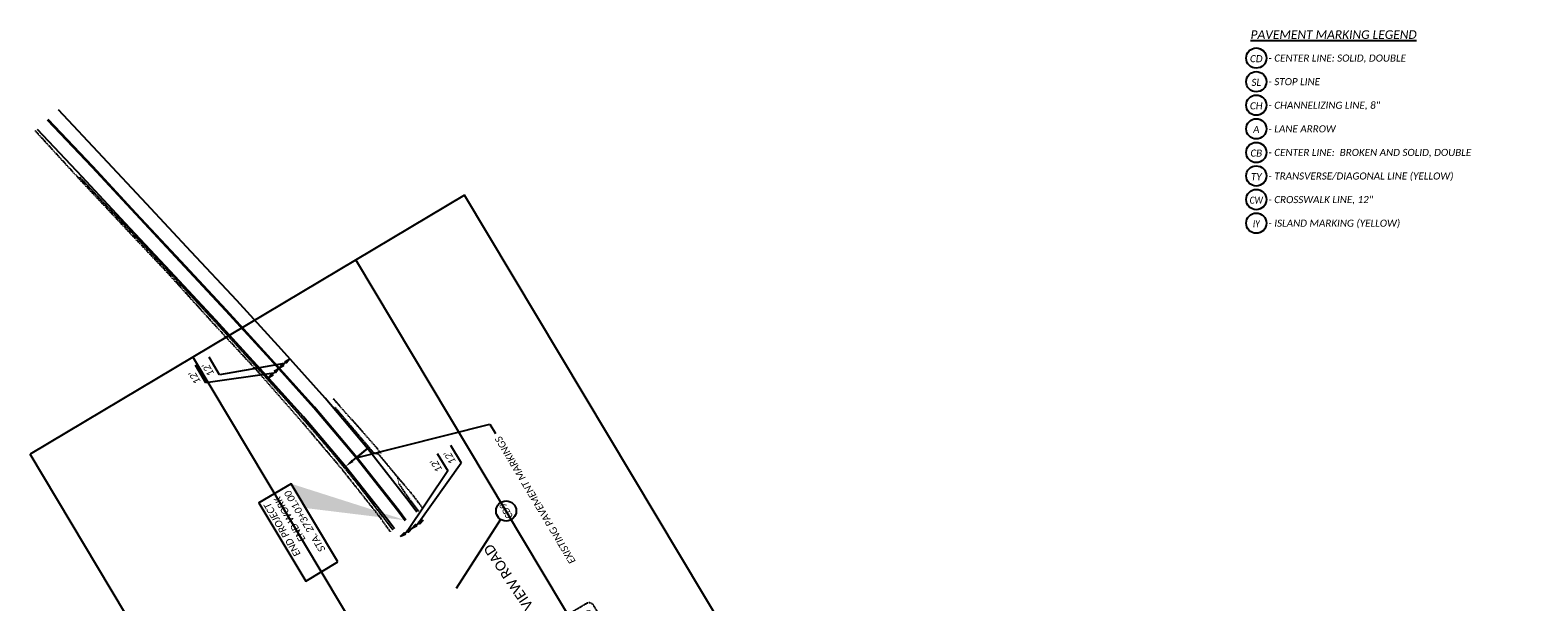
# Model space of a CAD drawing. Header units: feet. Extents: x 2244507 to 2247698, y 591749 to 597163.
# Tile 16 of 18: x 2245177 to 2246370, y 596706 to 597159. Entities that reach past the tile are written whole.
import ezdxf
from ezdxf import colors
from ezdxf.entities.mleader import LeaderData, LeaderLine
from ezdxf.enums import TextEntityAlignment as Align
from ezdxf.math import Vec2, Vec3

# ---------------------------------------------------------------- set-up
doc = ezdxf.new("R2010")
doc.units = ezdxf.units.FT
doc.header["$MEASUREMENT"] = 0
doc.set_wipeout_variables(frame=1)
for name, pattern in [('DGN Style 5', [0.011974, 0.005132, -0.006842]), ('dsolidcl', [0]), ('HIDDEN2', [0.1875, 0.125, -0.0625]), ('OhDOT_USTN3', [0.22, 0.165, -0.055])]:
    doc.linetypes.add(name, pattern=pattern)
for name, color, linetype in [('0_XRef_1', 7, 'Continuous'), ('MT_P_Edge_Line', 7, 'Continuous'), ('PM_P_Text', 7, 'Continuous'), ('PM_X_CL_Double_Solid', 2, 'dsolidcl'), ('PM_X_Edge_Line', 2, 'Continuous'), ('PV_X_EOP', 7, 'OhDOT_USTN3'), ('PV_X_Shoulder_Aggregate', 30, 'DGN Style 5'), ('RD_X_Text', 7, 'Continuous'), ('SH_Text', 7, 'Continuous'), ('SN_X_Public', 3, 'Continuous'), ('TX_P_20', 7, 'Continuous')]:
    doc.layers.add(name, color=color, linetype=linetype)
doc.layers.add('SC_Scratch1', color=7, linetype='Continuous', plot=False)
doc.styles.add('P_Slanted_Normal', font='calibrii.ttf', dxfattribs={"height": 0.14})
doc.styles.add('P_Slanted_Subtitle', font='calibrii.ttf', dxfattribs={"height": 0.17})
doc.styles.add('P_Straight_Title', font='calibri.ttf', dxfattribs={"height": 0.2})
doc.styles.add('Straight-Normal', font='font30.shx', dxfattribs={"height": 0.14})

# ---------------------------------------------------------------- blocks, each defined once
blk = doc.blocks.new('*U1146')
blk.add_wipeout([(-0.199, 0.015), (-0.197, 0.03), (-0.194, 0.047), (-0.19, 0.061), (-0.185, 0.075), (-0.179, 0.089), (-0.171, 0.103), (-0.164, 0.115), (-0.156, 0.125), (-0.147, 0.135), (-0.137, 0.145), (-0.125, 0.155), (-0.115, 0.163), (-0.106, 0.17), (-0.095, 0.176), (-0.083, 0.182), (-0.07, 0.187), (-0.056, 0.192), (-0.039, 0.196), (-0.024, 0.198), (-0.008, 0.2), (0, 0.2), (0.014, 0.199), (0.029, 0.198), (0.046, 0.194), (0.06, 0.19), (0.074, 0.185), (0.091, 0.178), (0.103, 0.171), (0.114, 0.164), (0.125, 0.156), (0.136, 0.147), (0.145, 0.137), (0.153, 0.128), (0.16, 0.119), (0.169, 0.106), (0.176, 0.094), (0.182, 0.082), (0.187, 0.069), (0.191, 0.057), (0.195, 0.045), (0.197, 0.035), (0.198, 0.025), (0.199, 0.012), (0.2, 0), (0.199, -0.013), (0.198, -0.027), (0.196, -0.04), (0.193, -0.051), (0.19, -0.062), (0.186, -0.073), (0.182, -0.082), (0.176, -0.095), (0.17, -0.105), (0.164, -0.115), (0.155, -0.126), (0.147, -0.135), (0.141, -0.141), (0.132, -0.15), (0.126, -0.155), (0.115, -0.163), (0.101, -0.172), (0.086, -0.18), (0.075, -0.185), (0.063, -0.19), (0.046, -0.194), (0.038, -0.196), (0.026, -0.198), (0.017, -0.199), (0.007, -0.2), (0, -0.2), (-0.004, -0.2), (-0.012, -0.199), (-0.019, -0.199), (-0.026, -0.198), (-0.034, -0.197), (-0.043, -0.195), (-0.052, -0.193), (-0.062, -0.19), (-0.077, -0.184), (-0.09, -0.178), (-0.101, -0.173), (-0.112, -0.165), (-0.122, -0.158), (-0.133, -0.149), (-0.146, -0.137), (-0.155, -0.126), (-0.164, -0.114), (-0.171, -0.104), (-0.177, -0.092), (-0.184, -0.079), (-0.189, -0.065), (-0.194, -0.049), (-0.196, -0.036), (-0.198, -0.022), (-0.199, -0.01), (-0.2, 0)])
at = {"flags": 128}
blk.add_lwpolyline([(-0.091, 0.178), (-0.835, 1.621)], dxfattribs=at)
blk.add_circle((0, 0), 0.2)
at = {"style": 'P_Slanted_Normal', "width": 0.9, "flags": 8}
blk.add_attdef('ITEMTYPE', text='', height=0.14, dxfattribs=at).set_placement((0, 0), align=Align.MIDDLE_CENTER)
blk = doc.blocks.new('Dim1')
h = blk.add_hatch(color=4)
h.dxf.hatch_style = 1
h.paths.add_polyline_path([(0, 0), (-1, -0.2), (-1, 0.2)])
at = {"color": 4}
blk.add_lwpolyline([(0, 0), (-1, -0.2), (-1, 0.2), (0, 0)], dxfattribs=at)
blk = doc.blocks.new('A$Ca6ab6adc')
at = {"layer": 'SN_X_Public', "linetype": 'HIDDEN2', "flags": 128}
blk.add_lwpolyline([(10.3, 4.5, -0.414214), (15.3, 2.5), (27.2, -25, -0.414214), (25.2, -30), (4.5, -38.9, -0.414214), (-0.4, -36.9), (-12.3, -9.4, -0.414214), (-10.3, -4.5)], format="xyb", close=True, dxfattribs=at)
at = {"layer": 'SN_X_Public', "lineweight": 13, "style": 'Straight-Normal'}
for s, height, p in [('35', 12.5, (4.2, -9)), ('LIMIT', 5, (8.9, -20.7)), ('SPEED', 5, (11.9, -27.5))]:
    blk.add_text(s, height=height, rotation=203.3578, dxfattribs=at).set_placement(p, align=Align.MIDDLE_CENTER)

msp = doc.modelspace()

# ---------------------------------------------------------------- hatches: boundary and pattern name
at = {"layer": '0_XRef_1'}
h = msp.add_hatch(color=256, dxfattribs=at)
h.dxf.hatch_style = 1
h.paths.add_polyline_path([(2245474.5, 596770.8), (2245395.3, 596780.5), (2245383.7, 596799.8)])

# ---------------------------------------------------------------- linework, layer by layer
at = {"layer": 'MT_P_Edge_Line', "color": 95, "linetype": 'Continuous'}
for p, q in [((2245316.4, 596879.7), (2245308.2, 596893.5)), ((2245327.2, 596886), (2245318.9, 596899.9)), ((2245378.4, 596894.9), (2245327.2, 596886)), ((2245365.8, 596883.6), (2245374.2, 596891.1)), ((2245374.2, 596891.1), (2245382.7, 596898.7)), ((2245370, 596887.3), (2245316.4, 596879.7)), ((2245499.2, 596823.8), (2245507.6, 596809.9)), ((2245509.9, 596830.2), (2245518.3, 596816.3)), ((2245470.4, 596757.9), (2245479.3, 596764.4))]:
    msp.add_line(p, q, dxfattribs=at)
at = {"layer": 'PM_X_CL_Double_Solid', "flags": 128}
for points in [[(2245474, 596770.5), (2245468.2, 596778.4), (2245435.3, 596820.2), (2245401.8, 596859.9), (2245367.6, 596898.1), (2245332.2, 596936.7), (2245296.1, 596975.4), (2245261, 597013.2), (2245226.4, 597050.3), (2245191.3, 597087.6)], [(2245474.5, 596770.9), (2245468.7, 596778.8), (2245435.8, 596820.6), (2245402.3, 596860.3), (2245368.1, 596898.5), (2245332.7, 596937.2), (2245296.6, 596975.9), (2245261.4, 597013.7), (2245226.9, 597050.8), (2245191.8, 597088.1)]]:
    msp.add_lwpolyline(points, dxfattribs=at)
at = {"layer": 'PM_X_Edge_Line', "flags": 128}
for points in [[(2245483.2, 596777.3), (2245477.2, 596785.4), (2245444.3, 596827.6), (2245410.6, 596867.5), (2245376.2, 596905.9), (2245340.8, 596944.7), (2245304.7, 596983.4), (2245269.5, 597021.2), (2245234.9, 597058.3), (2245199.8, 597095.6)], [(2245465.4, 596764.1), (2245459.8, 596771.8), (2245426.7, 596813.3), (2245393.5, 596852.7), (2245359.4, 596890.7), (2245324.2, 596929.3), (2245288.1, 596967.9), (2245252.9, 597005.7), (2245218.7, 597042.8), (2245183.3, 597080.1)]]:
    msp.add_lwpolyline(points, dxfattribs=at)
at = {"layer": 'PV_X_EOP', "flags": 128}
for points in [[(2245464.3, 596763.3, 0.001815), (2245458.4, 596771, 0.002522), (2245451.7, 596779.6, 0.020437), (2245392.3, 596852.1, 0.00458), (2245323.4, 596928.4, 0.00276), (2245252, 597004.9, -0.002705), (2245216.7, 597042.3)], [(2245468.8, 596800), (2245474.3, 596791.8), (2245478.3, 596786.3, -0.001703), (2245484.4, 596778.2, -0.001703)]]:
    msp.add_lwpolyline(points, format="xyb", dxfattribs=at)
msp.add_lwpolyline([(2245418.3, 596860.4), (2245445.7, 596828.1), (2245448.8, 596824.3), (2245452.6, 596823.6), (2245468, 596804.9), (2245468.8, 596800)], dxfattribs=at)
at = {"layer": 'PV_X_Shoulder_Aggregate', "flags": 128}
for points in [[(2245449.4, 596779.2), (2245424, 596811.3), (2245390.4, 596851.1), (2245357, 596889.1), (2245321.7, 596927.3), (2245286.6, 596966.2), (2245251, 597004), (2245216.3, 597041.1), (2245181.6, 597079)], [(2245454.9, 596824), (2245449.5, 596830.6), (2245417.2, 596867)], [(2245487.7, 596780.6), (2245481.6, 596788.8), (2245477.2, 596794.3), (2245468, 596804.9)], [(2245449.4, 596779.2), (2245456.4, 596769.9)], [(2245462.3, 596761.8), (2245456.4, 596769.9)]]:
    msp.add_lwpolyline(points, dxfattribs=at)
at = {"layer": 'SC_Scratch1'}
msp.add_line((2245520.8, 597028.3), (2245177.5, 596823.1), dxfattribs=at)
at = {"layer": 'SH_Text', "linetype": 'ByBlock', "lineweight": -2, "transparency": 16777216}
for centre in [(2246146.9, 597136.7), (2246146.9, 597118), (2246146.9, 597099.4), (2246146.9, 597080.7), (2246146.9, 597062), (2246146.9, 597043.4), (2246146.9, 597024.7), (2246146.9, 597006)]:
    msp.add_circle(centre, 8, dxfattribs=at)
at = {"layer": 'TX_P_20'}
msp.add_lwpolyline([(2245420.8, 596738), (2245383.7, 596799.8), (2245358.3, 596784.6), (2245395.3, 596722.7)], close=True, dxfattribs=at)

# ---------------------------------------------------------------- block references
at = {"layer": 'MT_P_Edge_Line', "color": 95}
for p, xscale, yscale, zscale, rotation in [((2245374.2, 596891.1), 3.999999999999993, 3.999999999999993, 3.999999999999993, 41.88231619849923), ((2245374.2, 596891.1), 3.999999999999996, 3.999999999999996, 3.999999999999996, 221.8823161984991), ((2245382.7, 596898.7), 3.999999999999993, 3.999999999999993, 3.999999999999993, 41.88231619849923), ((2245365.8, 596883.6), 3.999999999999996, 3.999999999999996, 3.999999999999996, 221.8823161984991), ((2245470.4, 596757.9), 3.999999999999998, 3.999999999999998, 3.999999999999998, 216.4725517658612), ((2245479.3, 596764.4), 3.999999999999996, 3.999999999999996, 3.999999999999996, 36.47255176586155), ((2245479.3, 596764.4), 3.999999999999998, 3.999999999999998, 3.999999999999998, 216.4725517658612)]:
    msp.add_blockref('Dim1', p, dxfattribs=dict(at, xscale=xscale, yscale=yscale, zscale=zscale, rotation=rotation))
at = {"layer": 'PM_P_Text'}
ref = msp.add_blockref('*U1146', (2245553.8, 596778.2), dxfattribs=dict(at, xscale=40, yscale=40, zscale=40, rotation=120))
ref.add_attrib('ITEMTYPE', 'CD9', dxfattribs={"layer": '0', "height": 5.6, "rotation": 120, "style": 'P_Slanted_Normal', "width": 0.9}).set_placement((2245553.8, 596778.2), align=Align.MIDDLE_CENTER)
at = {"layer": 'SN_X_Public', "rotation": 187.3557100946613}
msp.add_blockref('A$Ca6ab6adc', (2245626.9, 596667.2), dxfattribs=at)

# ---------------------------------------------------------------- texts
at = {"layer": 'MT_P_Edge_Line', "color": 7, "char_height": 5.6, "attachment_point": 5, "rotation": 120.8667, "style": 'P_Slanted_Normal'}
for insert in [(2245318.2, 596890), (2245307.5, 596883.7), (2245509.3, 596820.4), (2245498.6, 596814)]:
    msp.add_mtext("\\A1;12'", dxfattribs=dict(at, insert=insert))
at = {"layer": 'SH_Text', "attachment_point": 1}
for s, width, insert, char_height, style in [('{\\LPAVEMENT MARKING LEGEND}', 201.219, (2246142.4, 597158.7), 6.8, 'P_Slanted_Subtitle'), ('- CENTER LINE: SOLID, DOUBLE\\P\\P- STOP LINE\\P\\P- CHANNELIZING LINE, 8"\\P\\P- LANE ARROW\\P\\P- CENTER LINE:  BROKEN AND SOLID, DOUBLE\\P\\P- TRANSVERSE/DIAGONAL LINE (YELLOW)\\P\\P- CROSSWALK LINE, 12"\\P\\P- ISLAND MARKING (YELLOW)', 182.723, (2246156.5, 597139.5), 5.6, 'P_Slanted_Normal')]:
    msp.add_mtext_dynamic_manual_height_columns(s, width=width, gutter_width=28, heights=[0], dxfattribs=dict(at, insert=insert, char_height=char_height, style=style))
at = {"layer": 'SH_Text', "transparency": 16777216, "style": 'P_Slanted_Normal'}
for tag, p in [('CD', (2246146.9, 597133.4)), ('SL', (2246146.9, 597114.7)), ('CH', (2246146.9, 597096.1)), ('A', (2246146.9, 597077.4)), ('CB', (2246146.9, 597058.7)), ('TY', (2246146.9, 597040))]:
    msp.add_attdef(tag, text='TAGNUMBER', height=5.6, dxfattribs=at).set_placement(p, align=Align.CENTER)
at = {"layer": 'SH_Text', "transparency": 16777216, "style": 'P_Slanted_Normal', "width": 0.85}
for tag, p in [('CW', (2246146.9, 597021.4)), ('IY', (2246146.9, 597002.7))]:
    msp.add_attdef(tag, text='TAGNUMBER', height=5.6, dxfattribs=at).set_placement(p, align=Align.CENTER)
at = {"layer": 'TX_P_20', "insert": (2245362, 596782.6), "char_height": 5.6, "width": 74.707, "attachment_point": 3, "rotation": 120.9244, "style": 'P_Slanted_Normal'}
msp.add_mtext('\\pxqr;END PROJECT\\PEND WORK\\PSTA. 273+01.00', dxfattribs=at)

# ---------------------------------------------------------------- next in the draw order: linework, layer by layer
at = {"layer": 'MT_P_Edge_Line', "color": 95, "linetype": 'Continuous'}
for p, q in [((2245507.6, 596809.9), (2245474.9, 596761.1)), ((2245483.7, 596767.7), (2245518.3, 596816.3)), ((2245479.3, 596764.4), (2245488.2, 596771))]:
    msp.add_line(p, q, dxfattribs=at)
at = {"layer": 'SC_Scratch1'}
for p, q in [((2245995.7, 596233.8), (2245520.8, 597028.3)), ((2245902.3, 596195.2), (2245435, 596977)), ((2245762.2, 596137.2), (2245306.2, 596900.1)), ((2245622.1, 596079.2), (2245177.5, 596823.1))]:
    msp.add_line(p, q, dxfattribs=at)

# ---------------------------------------------------------------- next in the draw order: block references
at = {"layer": 'MT_P_Edge_Line', "color": 95, "xscale": 3.999999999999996, "yscale": 3.999999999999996, "zscale": 3.999999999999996, "rotation": 36.47255176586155}
msp.add_blockref('Dim1', (2245488.2, 596771), dxfattribs=at)

# ---------------------------------------------------------------- next in the draw order: texts
at = {"layer": 'RD_X_Text', "style": 'P_Straight_Title'}
msp.add_text('VALLEY VIEW ROAD', height=8, rotation=124, dxfattribs=at).set_placement((2245570, 596711.5), align=Align.CENTER)

# ---------------------------------------------------------------- next in the draw order: leaders
at = {"layer": 'TX_P_20'}
ml = msp.add_multileader_mtext('Standard', dxfattribs=at)
ml.set_content('EXISTING PAVEMENT MARKINGS ', color=256, style='P_Slanted_Normal')
ml.set_leader_properties()
ml.build(insert=Vec2(0, 0))
ml.multileader.update_dxf_attribs({"dogleg_length": 0.215, "arrow_head_size": 7.2, "scale": 40})
ctx = ml.context
ctx.base_point, ctx.scale, ctx.char_height, ctx.arrow_head_size, ctx.landing_gap_size, ctx.plane_origin, ctx.plane_x_axis, ctx.plane_y_axis = Vec3(2245587.9, 596768.3), 40, 5.6, 7.2, 3.6, Vec3(2245657, 596824.2), Vec3(-0.513043, 0.858363), Vec3(-0.858363, -0.513043)
ctx.text_align_type = 2
notes = []
notes.append((ctx, [(1, (1, 1, 0), (2245540.9, 596847), (0.513043, -0.858363), 8.6, [(1, [(2245426.7, 596813.3), (2245444.3, 596827.6), (2245435.3, 596820.2)], 0, [])])]))
ctx.mtext.insert, ctx.mtext.text_direction, ctx.mtext.rotation, ctx.mtext.width, ctx.mtext.defined_height, ctx.mtext.alignment, ctx.mtext.flow_direction = Vec3(2245544.7, 596835.1), Vec3(-0.513043, 0.858363), 2.109522, 104.627, 5.78, 3, 5
for ctx, leaders in notes:
    for number, flags, end, landing, length, lines in leaders:
        leader = LeaderData()
        leader.index, (leader.has_last_leader_line, leader.has_dogleg_vector, leader.attachment_direction) = number, flags
        leader.last_leader_point, leader.dogleg_vector, leader.dogleg_length = Vec3(end), Vec3(landing), length
        for number, points, colour, breaks in lines:
            line = LeaderLine()
            line.index, line.vertices, line.color, line.breaks = number, Vec3.list(points), colors.encode_raw_color(colour), breaks
            leader.lines.append(line)
        ctx.leaders.append(leader)

doc.saveas('drawing.dxf')
